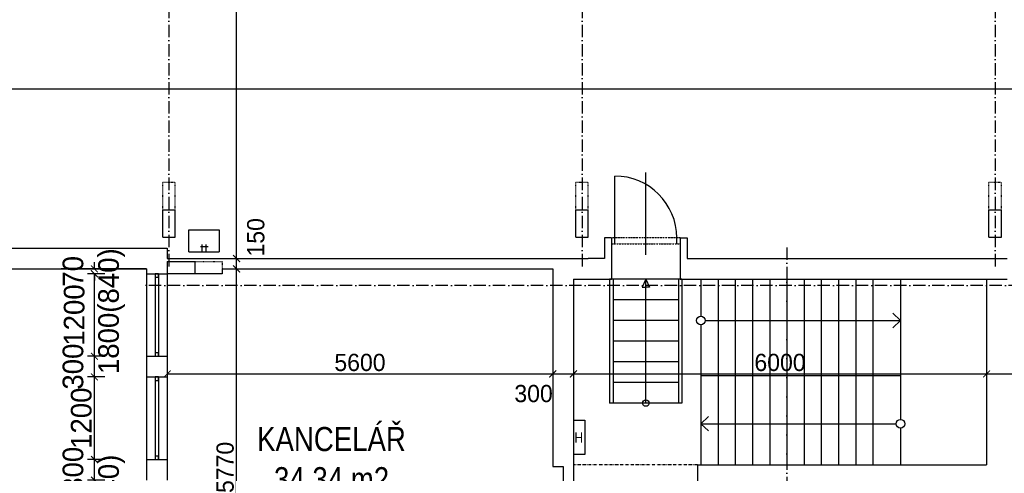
# Model space of a CAD drawing. Header units: millimetres. Extents: x -637441 to -130928, y -380379 to -53767.
# Tile 49 of 193: x -470113 to -455814, y -259339 to -252744. Entities that reach past the tile are written whole.
import ezdxf

# ---------------------------------------------------------------- set-up
doc = ezdxf.new("R2010")
doc.units = ezdxf.units.MM
doc.header["$LTSCALE"] = 10
for name, pattern in [('ACAD_ISO03W100', [30, 12, -18]), ('ACAD_ISO10W100', [18.5, 12, -3, 0.5, -3]), ('ACAD_ISO12W100', [22, 12, -3, 0.5, -3, 0.5, -3]), ('DASHDOT', [25.4, 12.7, -6.35, 0, -6.35])]:
    doc.linetypes.add(name, pattern=pattern)
for name, color, linetype in [('Kóty', 7, 'Continuous'), ('Osy', 1, 'DASHDOT'), ('POPIS', 7, 'Continuous'), ('Schodiště', 7, 'Continuous'), ('SLABE', 7, 'Continuous'), ('SLABĚ', 7, 'Continuous'), ('Výplně otvorů', 7, 'Continuous'), ('ZARIZOVAKY', 7, 'Continuous'), ('ZDIVO', 6, 'Continuous')]:
    doc.layers.add(name, color=color, linetype=linetype)
doc.styles.add('NARROW', font='txt')
doc.styles.add('TGV styl', font='txt')
doc.dimstyles.new('VNITŘEK 1-200', dxfattribs={"dimtxt": 250, "dimasz": 100, "dimexe": 100, "dimexo": 250, "dimgap": 40, "dimtad": 1, "dimdec": 0, "dimzin": 0, "dimdsep": 46, "dimtxsty": 'TGV styl', "dimblk1": 'ARCHTICK', "dimblk2": 'ARCHTICK', "dimsah": 1, "dimcen": 0.09, "dimclrd": 256, "dimclre": 256, "dimclrt": 220, "dimadec": 0, "dimazin": 0, "dimtfac": 1, "dimtdec": 0, "dimtofl": 0, "dimtmove": 2, "dimatfit": 3, "dimldrblk": 'ARCHTICK', "dimfxl": 150, "dimfxlon": 1, "dimtolj": 1, "dimtzin": 0, "dimarcsym": 0})
doc.dimstyles.new('VNĚJŠEK 1-100', dxfattribs={"dimtxt": 300, "dimasz": 100, "dimexe": 100, "dimexo": 250, "dimgap": 40, "dimtad": 1, "dimdec": 0, "dimzin": 0, "dimdsep": 46, "dimtxsty": 'TGV styl', "dimblk1": 'ARCHTICK', "dimblk2": 'ARCHTICK', "dimsah": 1, "dimcen": 0.09, "dimclrd": 256, "dimclre": 256, "dimclrt": 220, "dimadec": 0, "dimazin": 0, "dimtfac": 1, "dimtdec": 0, "dimtofl": 0, "dimtmove": 2, "dimatfit": 3, "dimldrblk": 'ARCHTICK', "dimfxl": 350, "dimfxlon": 1, "dimtolj": 1, "dimtzin": 0, "dimarcsym": 0})

# ---------------------------------------------------------------- blocks, each defined once
blk = doc.blocks.new('_ArchTick')
at = {"color": 0, "const_width": 0.15}
blk.add_lwpolyline([(-0.5, -0.5), (0.5, 0.5)], dxfattribs=at)
blk = doc.blocks.new('*D59')
at = {"layer": 'DEFPOINTS', "color": 0, "ltscale": 0.35}
for p in [(-467171, -256368), (-466963, -256368), (-466471, -262138)]:
    blk.add_point(p, dxfattribs=at)
at = {"layer": 'Kóty', "lineweight": -2, "ltscale": 0.35}
for p, q in [((-466963, -256368), (-466863, -256368)), ((-466963, -262138), (-466963, -256368)), ((-466813, -262138), (-467063, -262138))]:
    blk.add_line(p, q, dxfattribs=at)
at = {"layer": 'Kóty', "lineweight": -2, "ltscale": 0.35, "xscale": 100, "yscale": 100, "zscale": 100}
for p, rotation in [((-466963, -256368), 90), ((-466963, -262138), 270)]:
    blk.add_blockref('_ArchTick', p, dxfattribs=dict(at, rotation=rotation))
at = {"layer": 'Kóty', "color": 220, "ltscale": 0.35, "insert": (-467128, -259253), "char_height": 250, "attachment_point": 5, "rotation": 90, "style": 'TGV styl'}
blk.add_mtext('\\A1;5770', dxfattribs=at)
blk = doc.blocks.new('*D378')
at = {"layer": 'DEFPOINTS', "color": 0, "ltscale": 0.35}
for p in [(-467971, -256218), (-466963, -256218), (-467171, -256368)]:
    blk.add_point(p, dxfattribs=at)
at = {"layer": 'Kóty', "lineweight": -2, "ltscale": 0.35}
for p, q in [((-467113, -256218), (-466863, -256218)), ((-466963, -256368), (-466963, -256218)), ((-466963, -256368), (-466863, -256368))]:
    blk.add_line(p, q, dxfattribs=at)
at = {"layer": 'Kóty', "lineweight": -2, "ltscale": 0.35, "xscale": 100, "yscale": 100, "zscale": 100}
for p, rotation in [((-466963, -256218), 90), ((-466963, -256368), 270)]:
    blk.add_blockref('_ArchTick', p, dxfattribs=dict(at, rotation=rotation))
at = {"layer": 'Kóty', "color": 220, "ltscale": 0.35, "insert": (-466683, -255908), "char_height": 250, "attachment_point": 5, "rotation": 90, "style": 'TGV styl'}
blk.add_mtext('\\A1;150', dxfattribs=at)
blk = doc.blocks.new('*D379')
at = {"layer": 'DEFPOINTS', "color": 0, "ltscale": 0.35}
for p in [(-467946, -237908), (-466963, -237908), (-467971, -256218)]:
    blk.add_point(p, dxfattribs=at)
at = {"layer": 'Kóty', "lineweight": -2, "ltscale": 0.35}
for p, q in [((-467113, -237908), (-466863, -237908)), ((-466963, -256218), (-466963, -237908)), ((-467113, -256218), (-466863, -256218))]:
    blk.add_line(p, q, dxfattribs=at)
at = {"layer": 'Kóty', "lineweight": -2, "ltscale": 0.35, "xscale": 100, "yscale": 100, "zscale": 100}
for p, rotation in [((-466963, -237908), 90), ((-466963, -256218), 270)]:
    blk.add_blockref('_ArchTick', p, dxfattribs=dict(at, rotation=rotation))
at = {"layer": 'Kóty', "color": 220, "ltscale": 0.35, "insert": (-467128, -247063), "char_height": 250, "attachment_point": 5, "rotation": 90, "style": 'TGV styl'}
blk.add_mtext('\\A1;18310', dxfattribs=at)
blk = doc.blocks.new('*D396')
at = {"layer": 'DEFPOINTS', "color": 0, "ltscale": 0.35}
for p in [(-462371, -256368), (-467971, -256441), (-462371, -257894)]:
    blk.add_point(p, dxfattribs=at)
at = {"layer": 'Kóty', "lineweight": -2, "ltscale": 0.35}
for p, q in [((-467971, -257744), (-467971, -257994)), ((-462371, -257744), (-462371, -257994)), ((-467971, -257894), (-462371, -257894))]:
    blk.add_line(p, q, dxfattribs=at)
at = {"layer": 'Kóty', "lineweight": -2, "ltscale": 0.35, "xscale": 100, "yscale": 100, "zscale": 100, "rotation": 180}
blk.add_blockref('_ArchTick', (-467971, -257894), dxfattribs=at)
at = {"layer": 'Kóty', "lineweight": -2, "ltscale": 0.35, "xscale": 100, "yscale": 100, "zscale": 100}
blk.add_blockref('_ArchTick', (-462371, -257894), dxfattribs=at)
at = {"layer": 'Kóty', "color": 220, "ltscale": 0.35, "insert": (-465171, -257729), "char_height": 250, "attachment_point": 5, "style": 'TGV styl'}
blk.add_mtext('\\A1;5600', dxfattribs=at)
blk = doc.blocks.new('*D397')
at = {"layer": 'DEFPOINTS', "color": 0, "ltscale": 0.35}
for p in [(-462371, -256368), (-462071, -256518), (-462071, -257894)]:
    blk.add_point(p, dxfattribs=at)
at = {"layer": 'Kóty', "lineweight": -2, "ltscale": 0.35}
for p, q in [((-462371, -257744), (-462371, -257994)), ((-462071, -257744), (-462071, -257994)), ((-462371, -257894), (-462071, -257894))]:
    blk.add_line(p, q, dxfattribs=at)
at = {"layer": 'Kóty', "lineweight": -2, "ltscale": 0.35, "xscale": 100, "yscale": 100, "zscale": 100, "rotation": 180}
blk.add_blockref('_ArchTick', (-462371, -257894), dxfattribs=at)
at = {"layer": 'Kóty', "lineweight": -2, "ltscale": 0.35, "xscale": 100, "yscale": 100, "zscale": 100}
blk.add_blockref('_ArchTick', (-462071, -257894), dxfattribs=at)
at = {"layer": 'Kóty', "color": 220, "ltscale": 0.35, "insert": (-462650, -258181), "char_height": 250, "attachment_point": 5, "style": 'TGV styl'}
blk.add_mtext('\\A1;300', dxfattribs=at)
blk = doc.blocks.new('*D398')
at = {"layer": 'DEFPOINTS', "color": 0, "ltscale": 0.35}
for p in [(-462071, -256518), (-456071, -256518), (-456071, -257894)]:
    blk.add_point(p, dxfattribs=at)
at = {"layer": 'Kóty', "lineweight": -2, "ltscale": 0.35}
for p, q in [((-462071, -257744), (-462071, -257994)), ((-456071, -257744), (-456071, -257994)), ((-462071, -257894), (-456071, -257894))]:
    blk.add_line(p, q, dxfattribs=at)
at = {"layer": 'Kóty', "lineweight": -2, "ltscale": 0.35, "xscale": 100, "yscale": 100, "zscale": 100, "rotation": 180}
blk.add_blockref('_ArchTick', (-462071, -257894), dxfattribs=at)
at = {"layer": 'Kóty', "lineweight": -2, "ltscale": 0.35, "xscale": 100, "yscale": 100, "zscale": 100}
blk.add_blockref('_ArchTick', (-456071, -257894), dxfattribs=at)
at = {"layer": 'Kóty', "color": 220, "ltscale": 0.35, "insert": (-459071, -257729), "char_height": 250, "attachment_point": 5, "style": 'TGV styl'}
blk.add_mtext('\\A1;6000', dxfattribs=at)
blk = doc.blocks.new('*D399')
at = {"layer": 'DEFPOINTS', "color": 0, "ltscale": 0.35}
for p in [(-456071, -256518), (-454271, -257468), (-454271, -257894)]:
    blk.add_point(p, dxfattribs=at)
at = {"layer": 'Kóty', "lineweight": -2, "ltscale": 0.35}
for p, q in [((-456071, -257744), (-456071, -257994)), ((-454271, -257744), (-454271, -257994)), ((-456071, -257894), (-454271, -257894))]:
    blk.add_line(p, q, dxfattribs=at)
at = {"layer": 'Kóty', "lineweight": -2, "ltscale": 0.35, "xscale": 100, "yscale": 100, "zscale": 100, "rotation": 180}
blk.add_blockref('_ArchTick', (-456071, -257894), dxfattribs=at)
at = {"layer": 'Kóty', "lineweight": -2, "ltscale": 0.35, "xscale": 100, "yscale": 100, "zscale": 100}
blk.add_blockref('_ArchTick', (-454271, -257894), dxfattribs=at)
at = {"layer": 'Kóty', "color": 220, "ltscale": 0.35, "insert": (-455171, -257729), "char_height": 250, "attachment_point": 5, "style": 'TGV styl'}
blk.add_mtext('\\A1;1800', dxfattribs=at)
blk = doc.blocks.new('*D401')
at = {"layer": 'DEFPOINTS', "color": 0, "ltscale": 0.35}
for p in [(-450021, -253752), (-509871, -256068), (-450021, -256218)]:
    blk.add_point(p, dxfattribs=at)
at = {"layer": 'Kóty', "lineweight": -2, "ltscale": 0.35}
for p, q in [((-509871, -253902), (-509871, -253652)), ((-450021, -253902), (-450021, -253652)), ((-509871, -253752), (-450021, -253752))]:
    blk.add_line(p, q, dxfattribs=at)
at = {"layer": 'Kóty', "lineweight": -2, "ltscale": 0.35, "xscale": 100, "yscale": 100, "zscale": 100, "rotation": 180}
blk.add_blockref('_ArchTick', (-509871, -253752), dxfattribs=at)
at = {"layer": 'Kóty', "lineweight": -2, "ltscale": 0.35, "xscale": 100, "yscale": 100, "zscale": 100}
blk.add_blockref('_ArchTick', (-450021, -253752), dxfattribs=at)
at = {"layer": 'Kóty', "color": 220, "ltscale": 0.35, "insert": (-479281, -253585), "char_height": 250, "attachment_point": 5, "style": 'TGV styl'}
blk.add_mtext('\\A1;59850', dxfattribs=at)
blk = doc.blocks.new('*D503')
at = {"layer": 'DEFPOINTS', "color": 0, "ltscale": 0.35}
for p in [(-469027, -259438), (-468271, -259438), (-468271, -260638)]:
    blk.add_point(p, dxfattribs=at)
at = {"layer": 'Kóty', "lineweight": -2, "ltscale": 0.35}
for p, q in [((-468877, -259438), (-469127, -259438)), ((-469027, -260638), (-469027, -259438)), ((-468877, -260638), (-469127, -260638))]:
    blk.add_line(p, q, dxfattribs=at)
at = {"layer": 'Kóty', "lineweight": -2, "ltscale": 0.35, "xscale": 100, "yscale": 100, "zscale": 100}
for p, rotation in [((-469027, -259438), 90), ((-469027, -260638), 270)]:
    blk.add_blockref('_ArchTick', p, dxfattribs=dict(at, rotation=rotation))
at = {"layer": 'Kóty', "color": 220, "ltscale": 0.35, "insert": (-469027, -260038), "char_height": 300, "attachment_point": 5, "rotation": 90, "style": 'TGV styl'}
blk.add_mtext('\\A1;1200\\P 1800(840)', dxfattribs=at)
blk = doc.blocks.new('*D504')
at = {"layer": 'DEFPOINTS', "color": 0, "ltscale": 0.35}
for p in [(-469027, -259138), (-468271, -259138), (-468271, -259438)]:
    blk.add_point(p, dxfattribs=at)
at = {"layer": 'Kóty', "lineweight": -2, "ltscale": 0.35}
for p, q in [((-468877, -259138), (-469127, -259138)), ((-469027, -259438), (-469027, -259138)), ((-468877, -259438), (-469127, -259438))]:
    blk.add_line(p, q, dxfattribs=at)
at = {"layer": 'Kóty', "lineweight": -2, "ltscale": 0.35, "xscale": 100, "yscale": 100, "zscale": 100}
for p, rotation in [((-469027, -259138), 90), ((-469027, -259438), 270)]:
    blk.add_blockref('_ArchTick', p, dxfattribs=dict(at, rotation=rotation))
at = {"layer": 'Kóty', "color": 220, "ltscale": 0.35, "insert": (-469337, -259288), "char_height": 300, "attachment_point": 5, "rotation": 90, "style": 'TGV styl'}
blk.add_mtext('\\A1;300', dxfattribs=at)
blk = doc.blocks.new('*D505')
at = {"layer": 'DEFPOINTS', "color": 0, "ltscale": 0.35}
for p in [(-469027, -257938), (-468271, -257938), (-468271, -259138)]:
    blk.add_point(p, dxfattribs=at)
at = {"layer": 'Kóty', "lineweight": -2, "ltscale": 0.35}
for p, q in [((-468877, -257938), (-469127, -257938)), ((-469027, -259138), (-469027, -257938)), ((-468877, -259138), (-469127, -259138))]:
    blk.add_line(p, q, dxfattribs=at)
at = {"layer": 'Kóty', "lineweight": -2, "ltscale": 0.35, "xscale": 100, "yscale": 100, "zscale": 100}
for p, rotation in [((-469027, -257938), 90), ((-469027, -259138), 270)]:
    blk.add_blockref('_ArchTick', p, dxfattribs=dict(at, rotation=rotation))
at = {"layer": 'Kóty', "color": 220, "ltscale": 0.35, "insert": (-469217, -258538), "char_height": 300, "attachment_point": 5, "rotation": 90, "style": 'TGV styl'}
blk.add_mtext('\\A1;1200', dxfattribs=at)
blk = doc.blocks.new('*D506')
at = {"layer": 'DEFPOINTS', "color": 0, "ltscale": 0.35}
for p in [(-469027, -257638), (-468271, -257638), (-468271, -257938)]:
    blk.add_point(p, dxfattribs=at)
at = {"layer": 'Kóty', "lineweight": -2, "ltscale": 0.35}
for p, q in [((-468877, -257638), (-469127, -257638)), ((-469027, -257938), (-469027, -257638)), ((-468877, -257938), (-469127, -257938))]:
    blk.add_line(p, q, dxfattribs=at)
at = {"layer": 'Kóty', "lineweight": -2, "ltscale": 0.35, "xscale": 100, "yscale": 100, "zscale": 100}
for p, rotation in [((-469027, -257638), 90), ((-469027, -257938), 270)]:
    blk.add_blockref('_ArchTick', p, dxfattribs=dict(at, rotation=rotation))
at = {"layer": 'Kóty', "color": 220, "ltscale": 0.35, "insert": (-469337, -257788), "char_height": 300, "attachment_point": 5, "rotation": 90, "style": 'TGV styl'}
blk.add_mtext('\\A1;300', dxfattribs=at)
blk = doc.blocks.new('*D507')
at = {"layer": 'DEFPOINTS', "color": 0, "ltscale": 0.35}
for p in [(-469027, -256438), (-468271, -256438), (-468271, -257638)]:
    blk.add_point(p, dxfattribs=at)
at = {"layer": 'Kóty', "lineweight": -2, "ltscale": 0.35}
for p, q in [((-468877, -256438), (-469127, -256438)), ((-469027, -257638), (-469027, -256438)), ((-468877, -257638), (-469127, -257638))]:
    blk.add_line(p, q, dxfattribs=at)
at = {"layer": 'Kóty', "lineweight": -2, "ltscale": 0.35, "xscale": 100, "yscale": 100, "zscale": 100}
for p, rotation in [((-469027, -256438), 90), ((-469027, -257638), 270)]:
    blk.add_blockref('_ArchTick', p, dxfattribs=dict(at, rotation=rotation))
at = {"layer": 'Kóty', "color": 220, "ltscale": 0.35, "insert": (-469027, -257038), "char_height": 300, "attachment_point": 5, "rotation": 90, "style": 'TGV styl'}
blk.add_mtext('\\A1;1200\\P 1800(840)', dxfattribs=at)
blk = doc.blocks.new('*D508')
at = {"layer": 'DEFPOINTS', "color": 0, "ltscale": 0.35}
for p in [(-469027, -256368), (-468271, -256368), (-468271, -256438)]:
    blk.add_point(p, dxfattribs=at)
at = {"layer": 'Kóty', "lineweight": -2, "ltscale": 0.35}
for p, q in [((-468877, -256368), (-469127, -256368)), ((-469027, -256368), (-469027, -256268)), ((-468877, -256438), (-469127, -256438)), ((-469027, -256438), (-469027, -256538))]:
    blk.add_line(p, q, dxfattribs=at)
at = {"layer": 'Kóty', "lineweight": -2, "ltscale": 0.35, "xscale": 100, "yscale": 100, "zscale": 100}
for p, rotation in [((-469027, -256368), 270), ((-469027, -256438), 90)]:
    blk.add_blockref('_ArchTick', p, dxfattribs=dict(at, rotation=rotation))
at = {"layer": 'Kóty', "color": 220, "ltscale": 0.35, "insert": (-469337, -256403), "char_height": 300, "attachment_point": 5, "rotation": 90, "style": 'TGV styl'}
blk.add_mtext('\\A1;70', dxfattribs=at)

msp = doc.modelspace()

# ---------------------------------------------------------------- linework, layer by layer
at = {"layer": 'Kóty', "ltscale": 10}
msp.add_line((-461020.998, -256160.743), (-461020.998, -254967.964), dxfattribs=at)
at = {"layer": 'Osy', "linetype": 'ACAD_ISO10W100', "ltscale": 1.5}
for p, q in [((-467946.228, -226457.964), (-467946.228, -256367.964)), ((-461946.228, -226457.964), (-461946.228, -256367.964)), ((-455946.228, -226457.964), (-455946.228, -256367.964)), ((-458971.228, -256057.964), (-458971.228, -286837.964)), ((-450021.228, -256607.964), (-468321.228, -256607.964))]:
    msp.add_line(p, q, dxfattribs=at)
at = {"layer": 'POPIS'}
for p, q in [((-462071.228, -258567.964), (-461903.221, -258567.964)), ((-461903.221, -258567.964), (-461903.221, -259065.398)), ((-461903.221, -259065.398), (-462071.228, -259065.398))]:
    msp.add_line(p, q, dxfattribs=at)
at = {"layer": 'Schodiště', "color": 7, "lineweight": -3}
for p, q in [((-461544.93, -256517.964), (-461544.93, -258317.964)), ((-461494.93, -256517.964), (-461494.93, -258317.964)), ((-461019.93, -256517.964), (-461071.93, -256631.964)), ((-461019.93, -258317.964), (-461019.93, -256517.964)), ((-461019.93, -256517.964), (-460967.93, -256631.964)), ((-460544.93, -256517.964), (-460544.93, -258317.964)), ((-460494.93, -256517.964), (-460494.93, -258317.964)), ((-460221.228, -256517.964), (-460221.228, -257055.367)), ((-460221.228, -256517.964), (-460221.228, -257055.367)), ((-459971.228, -256517.964), (-459971.228, -257917.964)), ((-459721.228, -256517.964), (-459721.228, -257917.964)), ((-459471.228, -256517.964), (-459471.228, -257917.964)), ((-459221.228, -256517.964), (-459221.228, -257917.964)), ((-458971.228, -256517.964), (-458971.228, -257917.964)), ((-458721.228, -256517.964), (-458721.228, -257917.964)), ((-458471.228, -256517.964), (-458471.228, -257917.964)), ((-458221.228, -256517.964), (-458221.228, -257917.964)), ((-457971.228, -256517.964), (-457971.228, -257917.964)), ((-457721.228, -256517.964), (-457721.228, -257917.964)), ((-457321.228, -256517.964), (-457321.228, -257917.964)), ((-461071.93, -256631.964), (-461019.93, -256631.964)), ((-460967.93, -256631.964), (-461019.93, -256631.964)), ((-460544.93, -256817.964), (-461494.93, -256817.964)), ((-457321.228, -257117.964), (-457433.102, -257012.705)), ((-460544.93, -257117.964), (-461494.93, -257117.964)), ((-460221.228, -257180.561), (-460221.228, -257917.964)), ((-460221.228, -257180.561), (-460221.228, -257917.964)), ((-460158.631, -257117.964), (-457321.228, -257117.964)), ((-457321.228, -257117.964), (-457433.102, -257223.222)), ((-460544.93, -257417.964), (-461494.93, -257417.964)), ((-460544.93, -257717.964), (-461494.93, -257717.964)), ((-460221.228, -257917.964), (-457321.228, -257917.964)), ((-460221.228, -257917.964), (-460221.228, -259217.964)), ((-459971.228, -257917.964), (-459971.228, -259217.964)), ((-459721.228, -257917.964), (-459721.228, -259217.964)), ((-459471.228, -257917.964), (-459471.228, -259217.964)), ((-459221.228, -257917.964), (-459221.228, -259217.964)), ((-458971.228, -257917.964), (-458971.228, -259217.964)), ((-458721.228, -257917.964), (-458721.228, -259217.964)), ((-458471.228, -257917.964), (-458471.228, -259217.964)), ((-458221.228, -257917.964), (-458221.228, -259217.964)), ((-457971.228, -257917.964), (-457971.228, -259217.964)), ((-457721.228, -257917.964), (-457721.228, -259217.964)), ((-457321.228, -257917.964), (-457321.228, -258555.367)), ((-460544.93, -258017.964), (-461494.93, -258017.964)), ((-460494.93, -258317.964), (-461544.93, -258317.964)), ((-460221.228, -258617.964), (-460109.353, -258512.705)), ((-460221.228, -258617.964), (-457383.825, -258617.964)), ((-460221.228, -258617.964), (-460109.353, -258723.222)), ((-457321.228, -258680.561), (-457321.228, -259217.964))]:
    msp.add_line(p, q, dxfattribs=at)
at = {"layer": 'Schodiště', "color": 2, "lineweight": -3}
for p, q in [((-460221.228, -257917.964), (-457321.228, -257917.964)), ((-460221.228, -257917.964), (-460221.228, -257917.964)), ((-457321.228, -257917.964), (-457321.228, -257917.964))]:
    msp.add_line(p, q, dxfattribs=at)
at = {"layer": 'Schodiště', "color": 7, "lineweight": -3}
for centre, radius in [((-460221.228, -257117.964), 62.597), ((-461019.93, -258317.964), 47), ((-457321.228, -258617.964), 62.597)]:
    msp.add_circle(centre, radius, dxfattribs=at)
at = {"layer": 'SLABE', "ltscale": 10}
msp.add_line((-460494.93, -256517.964), (-461544.93, -256517.964), dxfattribs=at)
at = {"layer": 'SLABĚ', "linetype": 'ACAD_ISO03W100', "ltscale": 0.05}
for p, q in [((-468036.228, -255507.964), (-468036.228, -255107.964)), ((-468036.228, -255107.964), (-467856.228, -255107.964)), ((-468036.228, -255507.964), (-468036.228, -255107.964)), ((-468036.228, -255107.964), (-467856.228, -255107.964)), ((-467856.228, -255507.964), (-467856.228, -255107.964)), ((-467856.228, -255507.964), (-467856.228, -255107.964)), ((-462036.228, -255507.964), (-462036.228, -255107.964)), ((-462036.228, -255107.964), (-461856.228, -255107.964)), ((-461856.228, -255507.964), (-461856.228, -255107.964)), ((-456036.228, -255507.964), (-456036.228, -255107.964)), ((-456036.228, -255107.964), (-455856.228, -255107.964)), ((-455856.228, -255507.964), (-455856.228, -255107.964)), ((-467571.228, -256260.833), (-467171.228, -256260.833)), ((-467171.228, -256260.833), (-467171.228, -256437.833))]:
    msp.add_line(p, q, dxfattribs=at)
at = {"layer": 'SLABĚ'}
for p, q in [((-468036.228, -255907.964), (-468036.228, -255507.964)), ((-468036.228, -255507.964), (-467856.228, -255507.964)), ((-468036.228, -255907.964), (-468036.228, -255507.964)), ((-468036.228, -255507.964), (-467856.228, -255507.964)), ((-467856.228, -255907.964), (-467856.228, -255507.964)), ((-467856.228, -255907.964), (-467856.228, -255507.964)), ((-462036.228, -255507.964), (-461856.228, -255507.964)), ((-462036.228, -255907.964), (-462036.228, -255507.964)), ((-461856.228, -255907.964), (-461856.228, -255507.964)), ((-456036.228, -255907.964), (-456036.228, -255507.964)), ((-456036.228, -255507.964), (-455856.228, -255507.964)), ((-455856.228, -255907.964), (-455856.228, -255507.964)), ((-468036.228, -255907.964), (-467856.228, -255907.964)), ((-468036.228, -255907.964), (-467856.228, -255907.964)), ((-462036.228, -255907.964), (-461856.228, -255907.964)), ((-456036.228, -255907.964), (-455856.228, -255907.964)), ((-467971.228, -256260.833), (-467571.228, -256260.833)), ((-467571.228, -256260.833), (-467571.228, -256437.833)), ((-468271.228, -256437.833), (-468271.228, -257640.833)), ((-467971.228, -256437.833), (-467971.228, -257637.833)), ((-468271.228, -257937.833), (-468271.228, -259137.833)), ((-467971.228, -257937.833), (-467971.228, -259137.833))]:
    msp.add_line(p, q, dxfattribs=at)
at = {"layer": 'SLABĚ', "ltscale": 0.35}
msp.add_line((-467971.228, -256260.833), (-467971.228, -256440.833), dxfattribs=at)
at = {"layer": 'SLABĚ', "linetype": 'ACAD_ISO12W100', "ltscale": 0.35}
msp.add_line((-460271.228, -259217.964), (-462071.228, -259217.964), dxfattribs=at)
at = {"layer": 'Výplně otvorů', "ltscale": 10}
msp.add_line((-461469.93, -256004.964), (-461469.93, -255017.964), dxfattribs=at)
at = {"layer": 'Výplně otvorů', "linetype": 'ACAD_ISO12W100', "lineweight": -3, "ltscale": 0.175}
for p, q in [((-460519.93, -255917.964), (-461519.93, -255917.964)), ((-461519.93, -256004.964), (-460519.93, -256004.964))]:
    msp.add_line(p, q, dxfattribs=at)
at = {"layer": 'Výplně otvorů', "ltscale": 0.35}
msp.add_line((-460569.93, -256004.964), (-460569.93, -255917.964), dxfattribs=at)
at = {"layer": 'Výplně otvorů'}
for p, q in [((-468146.228, -256437.833), (-468146.228, -257637.833)), ((-468096.228, -256437.833), (-468096.228, -257637.833)), ((-468146.228, -257937.833), (-468146.228, -259137.833)), ((-468096.228, -257937.833), (-468096.228, -259137.833))]:
    msp.add_line(p, q, dxfattribs=at)
for points in [[(-468146.228, -256487.833), (-468096.228, -256487.833), (-468096.228, -256437.833), (-468146.228, -256437.833)], [(-468146.228, -257637.833), (-468096.228, -257637.833), (-468096.228, -257587.833), (-468146.228, -257587.833)], [(-468146.228, -257987.833), (-468096.228, -257987.833), (-468096.228, -257937.833), (-468146.228, -257937.833)], [(-468146.228, -259137.833), (-468096.228, -259137.833), (-468096.228, -259087.833), (-468146.228, -259087.833)]]:
    msp.add_lwpolyline(points, close=True, dxfattribs=at)
at = {"layer": 'Výplně otvorů', "ltscale": 0.35}
msp.add_arc((-461469.93, -255917.964), 900, 0, 90, dxfattribs=at)
at = {"layer": 'ZARIZOVAKY'}
for p, q in [((-467656.228, -255797.964), (-467216.228, -255797.964)), ((-467656.228, -256117.964), (-467656.228, -255797.964)), ((-467216.228, -255797.964), (-467216.228, -256117.964)), ((-467489.028, -256041.164), (-467373.828, -256041.164)), ((-467464.228, -256117.964), (-467464.228, -256010.764)), ((-467403.428, -256117.964), (-467403.428, -256010.764)), ((-467656.228, -256117.964), (-467216.228, -256117.964))]:
    msp.add_line(p, q, dxfattribs=at)
at = {"layer": 'ZDIVO'}
for p, q in [((-461619.93, -255917.964), (-461619.93, -256217.964)), ((-461519.93, -255917.964), (-461619.93, -255917.964)), ((-461519.93, -255917.964), (-461519.93, -256517.964)), ((-460519.93, -255917.964), (-460519.93, -256517.964)), ((-460519.93, -255917.964), (-460419.93, -255917.964)), ((-460419.93, -255917.964), (-460419.93, -256217.964)), ((-475823.682, -256067.964), (-467971.228, -256067.964)), ((-467971.228, -256067.964), (-467971.228, -256217.964)), ((-467971.228, -256217.964), (-461856.228, -256217.964)), ((-461619.93, -256217.964), (-461856.228, -256217.964)), ((-460419.93, -256217.964), (-455771.228, -256217.964)), ((-475823.682, -256367.964), (-468271.228, -256367.964)), ((-468271.228, -256367.964), (-469509.13, -256367.964)), ((-468271.228, -256367.964), (-468271.228, -256437.833)), ((-467171.228, -256367.964), (-467171.228, -256437.833)), ((-467171.228, -256367.964), (-462371.228, -256367.964)), ((-467171.228, -256367.964), (-464537.463, -256367.964)), ((-462371.228, -256367.964), (-462371.228, -259240.833)), ((-468271.228, -256437.833), (-467971.228, -256437.833)), ((-467171.228, -256437.833), (-467971.228, -256437.833)), ((-462071.228, -256517.964), (-462071.228, -261517.964)), ((-462071.228, -256517.964), (-461793.273, -256517.964)), ((-461946.228, -256517.964), (-461519.93, -256517.964)), ((-460519.93, -256517.964), (-455771.228, -256517.964)), ((-456071.228, -256517.964), (-456071.228, -259217.964)), ((-468271.228, -257637.833), (-468271.228, -257937.833)), ((-468271.228, -257637.833), (-467971.228, -257637.833)), ((-467971.228, -257637.833), (-467971.228, -257937.833)), ((-468271.228, -257937.833), (-467971.228, -257937.833)), ((-468271.228, -259137.833), (-468271.228, -259437.833)), ((-468271.228, -259137.833), (-467971.228, -259137.833)), ((-467971.228, -259137.833), (-467971.228, -259437.833)), ((-460271.228, -259217.964), (-456071.228, -259217.964)), ((-460271.228, -259217.964), (-460271.228, -259517.964)), ((-462371.228, -259240.833), (-462221.228, -259240.833)), ((-462221.228, -259240.833), (-462221.228, -261990.833))]:
    msp.add_line(p, q, dxfattribs=at)

# ---------------------------------------------------------------- texts
at = {"layer": 'POPIS', "style": 'NARROW'}
msp.add_text('H', height=150, dxfattribs=at).set_placement((-462055.748, -258895.44))
at = {"layer": 'POPIS', "insert": (-467021.481, -258666.027), "char_height": 350, "width": 2838.66043, "attachment_point": 1, "style": 'NARROW'}
msp.add_mtext('{\\W3.19799; }KANCELÁŘ\\P{\\W5.40035; }34,34 m2', dxfattribs=at)

# ---------------------------------------------------------------- dimensions: what is measured, and where the dimension line sits
at = {"layer": 'Kóty', "ltscale": 0.35}
for base, p1, p2, picture, middle in [((-466962.591, -237907.964), (-467971.228, -256217.964), (-467946.228, -237907.964), '*D379', (-467127.591, -247062.964)), ((-466962.591, -256367.964), (-466471.228, -262137.833), (-467171.228, -256367.964), '*D59', (-467127.591, -259252.898))]:
    dim = msp.add_linear_dim(base=base, p1=p1, p2=p2, angle=90, dimstyle='VNITŘEK 1-200', dxfattribs=at)
    dim.commit()
    dim.dimension.update_dxf_attribs({"geometry": picture, "text_midpoint": middle})
for base, p1, p2, picture, middle in [((-450021.228, -253752.169), (-509871.228, -256067.964), (-450021.228, -256217.964), '*D401', (-479281.295, -253584.526)), ((-462071.228, -257893.565), (-462371.228, -256367.964), (-462071.228, -256517.964), '*D397', (-462650.166, -258181.208))]:
    dim = msp.add_linear_dim(base=base, p1=p1, p2=p2, dimstyle='VNITŘEK 1-200', dxfattribs=at)
    dim.commit()
    dim.dimension.update_dxf_attribs({"geometry": picture, "text_midpoint": middle, "dimtype": 160})
dim = msp.add_linear_dim(base=(-466962.591, -256217.964), p1=(-467171.228, -256367.964), p2=(-467971.228, -256217.964), angle=90, dimstyle='VNITŘEK 1-200', dxfattribs=at)
dim.commit()
dim.dimension.update_dxf_attribs({"geometry": '*D378', "text_midpoint": (-466682.983, -255908.096), "dimtype": 160})
for base, p1, p2, picture, middle in [((-469026.91, -256367.964), (-468271.228, -256437.833), (-468271.228, -256367.964), '*D508', (-469336.91, -256402.898)), ((-469026.91, -257637.833), (-468271.228, -257937.833), (-468271.228, -257637.833), '*D506', (-469336.91, -257787.833)), ((-469026.91, -257937.833), (-468271.228, -259137.833), (-468271.228, -257937.833), '*D505', (-469216.91, -258537.833)), ((-469026.91, -259137.833), (-468271.228, -259437.833), (-468271.228, -259137.833), '*D504', (-469336.91, -259287.833))]:
    dim = msp.add_linear_dim(base=base, p1=p1, p2=p2, angle=90, dimstyle='VNĚJŠEK 1-100', override={"dimfxl": 150}, dxfattribs=at)
    dim.commit()
    dim.dimension.update_dxf_attribs({"geometry": picture, "text_midpoint": middle})
for base, p1, p2, picture, middle in [((-469026.91, -256437.833), (-468271.228, -257637.833), (-468271.228, -256437.833), '*D507', (-469026.91, -257037.833)), ((-469026.91, -259437.833), (-468271.228, -260637.833), (-468271.228, -259437.833), '*D503', (-469026.91, -260037.833))]:
    dim = msp.add_linear_dim(base=base, p1=p1, p2=p2, angle=90, text='<>\\X 1800(840)', dimstyle='VNĚJŠEK 1-100', override={"dimfxl": 150}, dxfattribs=at)
    dim.commit()
    dim.dimension.update_dxf_attribs({"geometry": picture, "text_midpoint": middle, "dimtype": 160})
for base, p1, p2, picture, middle in [((-462371.228, -257893.565), (-467971.228, -256440.833), (-462371.228, -256367.964), '*D396', (-465171.228, -257728.565)), ((-454271.228, -257893.565), (-456071.228, -256517.964), (-454271.228, -257467.964), '*D399', (-455171.228, -257728.565))]:
    dim = msp.add_linear_dim(base=base, p1=p1, p2=p2, dimstyle='VNITŘEK 1-200', dxfattribs=at)
    dim.commit()
    dim.dimension.update_dxf_attribs({"geometry": picture, "text_midpoint": middle})
at = {"layer": 'Kóty', "color": 7, "ltscale": 0.35}
dim = msp.add_linear_dim(base=(-456071.228, -257893.565), p1=(-462071.228, -256517.964), p2=(-456071.228, -256517.964), dimstyle='VNITŘEK 1-200', dxfattribs=at)
dim.commit()
dim.dimension.update_dxf_attribs({"geometry": '*D398', "text_midpoint": (-459071.228, -257728.565)})

doc.saveas('drawing.dxf')
